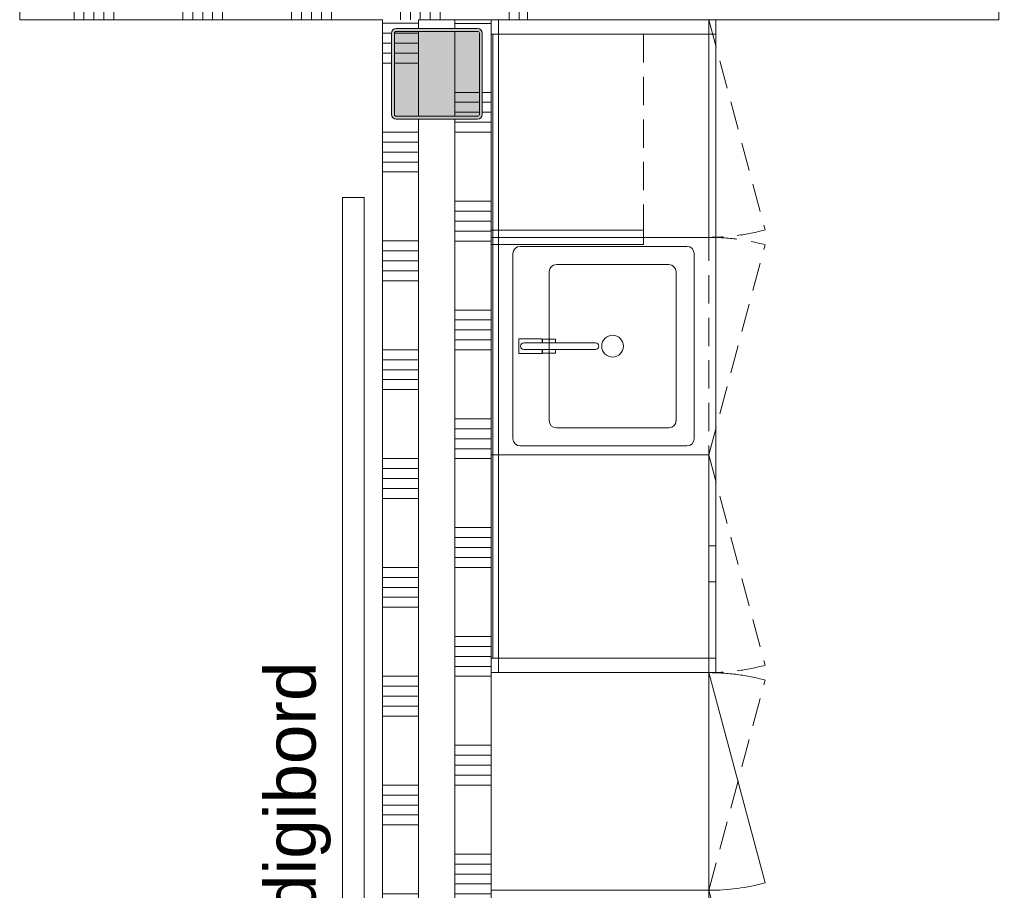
# Model space of a CAD drawing. Header units: millimetres. Extents: x -409 to 257590, y -7854 to 67330.
# Tile 8 of 205: x 15750 to 18465, y 19210 to 21610. Entities that reach past the tile are written whole.
import ezdxf

# ---------------------------------------------------------------- set-up
doc = ezdxf.new("R2010")
doc.units = ezdxf.units.MM
doc.header["$MEASUREMENT"] = 0
doc.linetypes.add('B0702', pattern=[117.37, 78.119999, -39.250001])
for name, color, linetype in [('72 VI kastenwanden', 7, 'Continuous'), ('New_22 NC Binnenwanden', 7, 'Continuous'), ('New_22 NC Binnenwanden Doorsnede-arcering', 7, 'Continuous'), ('New_72 Vaste Inrichting', 7, 'Continuous'), ('New_72 VI kastenwanden', 7, 'Continuous'), ('New_info tekst digiborden', 7, 'Continuous'), ('New_Z Ruimtefuncties Zone omranding', 7, 'Continuous'), ('S-COLS-____-OTLN.RVT S', 7, 'Continuous'), ('S-COLS-____-OTLN.RVT S 2D arcering', 7, 'Continuous')]:
    doc.layers.add(name, color=color, linetype=linetype)
doc.styles.add('GENERATED_STYLE_1', font='txt')

# ---------------------------------------------------------------- blocks, each defined once
blk = doc.blocks.new('*X174')
at = {"layer": 'New_22 NC Binnenwanden Doorsnede-arcering', "color": 254, "linetype": 'Continuous', "lineweight": 0, "true_color": 0xe9ebeb}
for p, q in [((15850, 23100.1), (15750, 23100.1)), ((15850, 23072.7), (15750, 23072.7)), ((15850, 23045.3), (15750, 23045.3)), ((15850, 23017.8), (15750, 23017.8)), ((15850, 22990.4), (15750, 22990.4)), ((15850, 22800.1), (15750, 22800.1)), ((15850, 22772.7), (15750, 22772.7)), ((15850, 22745.3), (15750, 22745.3)), ((15850, 22717.8), (15750, 22717.8)), ((15850, 22690.4), (15750, 22690.4)), ((15850, 22500.1), (15750, 22500.1)), ((15850, 22472.7), (15750, 22472.7)), ((15850, 22445.3), (15750, 22445.3)), ((15850, 22417.8), (15750, 22417.8)), ((15850, 22390.4), (15750, 22390.4)), ((15850, 22200.1), (15750, 22200.1)), ((15850, 22172.7), (15750, 22172.7)), ((15850, 22145.3), (15750, 22145.3)), ((15850, 22117.8), (15750, 22117.8)), ((15850, 22090.4), (15750, 22090.4)), ((15850, 21900.1), (15750, 21900.1)), ((15850, 21872.7), (15750, 21872.7)), ((15850, 21845.3), (15750, 21845.3)), ((15850, 21817.8), (15750, 21817.8)), ((15850, 21790.4), (15750, 21790.4))]:
    blk.add_line(p, q, dxfattribs=at)
blk = doc.blocks.new('Wall_27_2', base_point=(15750, 21610))
at = {"layer": 'New_22 NC Binnenwanden', "color": 8, "linetype": 'Continuous', "lineweight": 0, "true_color": 0x778488, "flags": 128}
for points in [[(15750, 23180), (15850, 23180)], [(15750, 23180), (15750, 21610)], [(15850, 21710), (15850, 23180)], [(15750, 21610), (15850, 21610)]]:
    blk.add_lwpolyline(points, dxfattribs=at)
at = {"layer": 'New_22 NC Binnenwanden', "color": 8, "lineweight": 0, "true_color": 0x778488}
blk.add_blockref('*X174', (0, 0), dxfattribs=at)
blk = doc.blocks.new('*X178')
at = {"layer": 'New_22 NC Binnenwanden Doorsnede-arcering', "color": 254, "linetype": 'Continuous', "lineweight": 0, "true_color": 0xe9ebeb}
for p, q in [((15899.8, 21710), (15899.8, 21610)), ((15927.3, 21710), (15927.3, 21610)), ((15954.7, 21710), (15954.7, 21610)), ((15982.1, 21710), (15982.1, 21610)), ((16009.6, 21710), (16009.6, 21610)), ((16199.8, 21710), (16199.8, 21610)), ((16227.3, 21710), (16227.3, 21610)), ((16254.7, 21710), (16254.7, 21610)), ((16282.1, 21710), (16282.1, 21610)), ((16309.6, 21710), (16309.6, 21610)), ((16499.8, 21710), (16499.8, 21610)), ((16527.3, 21710), (16527.3, 21610)), ((16554.7, 21710), (16554.7, 21610)), ((16582.1, 21710), (16582.1, 21610)), ((16609.6, 21710), (16609.6, 21610)), ((16799.8, 21710), (16799.8, 21610)), ((16827.3, 21710), (16827.3, 21610)), ((16854.7, 21710), (16854.7, 21610)), ((16882.1, 21710), (16882.1, 21610)), ((16909.6, 21710), (16909.6, 21610)), ((17099.8, 21710), (17099.8, 21610)), ((17127.3, 21710), (17127.3, 21610))]:
    blk.add_line(p, q, dxfattribs=at)
blk = doc.blocks.new('Wall_28_2', base_point=(17150, 21610))
at = {"layer": 'New_22 NC Binnenwanden', "color": 8, "linetype": 'Continuous', "lineweight": 0, "true_color": 0x778488, "flags": 128}
for points in [[(17050, 21710), (15850, 21710)], [(17150, 21610), (17150, 21710)], [(15850, 21610), (16750, 21610)], [(16850, 21610), (17150, 21610)]]:
    blk.add_lwpolyline(points, dxfattribs=at)
at = {"layer": 'New_22 NC Binnenwanden', "color": 8, "lineweight": 0, "true_color": 0x778488}
blk.add_blockref('*X178', (0, 0), dxfattribs=at)
blk = doc.blocks.new('Kast basis 1D 22_2')
at = {"layer": 'New_72 VI kastenwanden', "color": 1, "linetype": 'Continuous', "lineweight": 0}
for p, q in [((0, 600), (600, 600)), ((0, 0), (0, 600)), ((600, 0), (600, 600)), ((0, 0), (600, 0))]:
    blk.add_line(p, q, dxfattribs=at)
blk = doc.blocks.new('Wall_262_2', base_point=(17050, 21010))
at = {"layer": 'New_72 VI kastenwanden', "color": 1, "linetype": 'Continuous', "lineweight": 0, "flags": 128}
for points in [[(17470, 21030), (17050, 21030)], [(17050, 21030), (17050, 20990)], [(17470, 20990), (17470, 21030)], [(17050, 20990), (17470, 20990)]]:
    blk.add_lwpolyline(points, dxfattribs=at)
blk = doc.blocks.new('*X1163')
at = {"layer": 'New_22 NC Binnenwanden Doorsnede-arcering', "color": 254, "linetype": 'Continuous', "lineweight": 0, "true_color": 0xe9ebeb}
for p, q in [((16950, 21599.9), (17050, 21599.9)), ((17025, 21409.7), (17050, 21409.7)), ((17025, 21382.2), (17050, 21382.2)), ((17025, 21354.8), (17050, 21354.8)), ((16950, 21327.4), (17050, 21327.4)), ((16950, 21299.9), (17050, 21299.9)), ((16950, 21109.7), (17050, 21109.7)), ((16950, 21082.2), (17050, 21082.2)), ((16950, 21054.8), (17050, 21054.8)), ((16950, 21027.4), (17050, 21027.4)), ((16950, 20999.9), (17050, 20999.9)), ((16950, 20809.7), (17050, 20809.7)), ((16950, 20782.2), (17050, 20782.2)), ((16950, 20754.8), (17050, 20754.8)), ((16950, 20727.4), (17050, 20727.4)), ((16950, 20699.9), (17050, 20699.9)), ((16950, 20509.7), (17050, 20509.7)), ((16950, 20482.2), (17050, 20482.2)), ((16950, 20454.8), (17050, 20454.8)), ((16950, 20427.4), (17050, 20427.4)), ((16950, 20399.9), (17050, 20399.9)), ((16950, 20209.7), (17050, 20209.7)), ((16950, 20182.2), (17050, 20182.2)), ((16950, 20154.8), (17050, 20154.8)), ((16950, 20127.4), (17050, 20127.4)), ((16950, 20099.9), (17050, 20099.9)), ((16950, 19909.7), (17050, 19909.7)), ((16950, 19882.2), (17050, 19882.2)), ((16950, 19854.8), (17050, 19854.8)), ((16950, 19827.4), (17050, 19827.4)), ((16950, 19799.9), (17050, 19799.9)), ((16950, 19609.7), (17050, 19609.7)), ((16950, 19582.2), (17050, 19582.2)), ((16950, 19554.8), (17050, 19554.8)), ((16950, 19527.4), (17050, 19527.4)), ((16950, 19499.9), (17050, 19499.9)), ((16950, 19309.7), (17050, 19309.7)), ((16950, 19282.2), (17050, 19282.2)), ((16950, 19254.8), (17050, 19254.8)), ((16950, 19227.4), (17050, 19227.4)), ((16950, 19199.9), (17050, 19199.9)), ((16950, 19009.7), (17050, 19009.7)), ((16950, 18982.2), (17050, 18982.2)), ((16950, 18954.8), (17050, 18954.8)), ((16950, 18927.4), (17050, 18927.4)), ((16950, 18899.9), (17050, 18899.9)), ((16950, 18709.7), (17050, 18709.7)), ((16950, 18682.2), (17050, 18682.2)), ((16950, 18654.8), (17050, 18654.8)), ((16950, 18627.4), (17050, 18627.4)), ((16950, 18599.9), (17050, 18599.9)), ((16950, 18409.7), (17050, 18409.7)), ((16950, 18382.2), (17050, 18382.2)), ((16950, 18354.8), (17050, 18354.8)), ((16950, 18327.4), (17050, 18327.4)), ((16950, 18299.9), (17050, 18299.9)), ((16950, 18109.7), (17050, 18109.7)), ((16950, 18082.2), (17050, 18082.2)), ((16950, 18054.8), (17050, 18054.8)), ((16950, 18027.4), (17050, 18027.4)), ((16950, 17999.9), (17050, 17999.9)), ((16950, 17809.7), (17050, 17809.7)), ((16950, 17782.2), (17050, 17782.2)), ((16950, 17754.8), (17050, 17754.8)), ((16950, 17727.4), (17050, 17727.4)), ((16950, 17699.9), (17050, 17699.9)), ((16950, 17509.7), (17050, 17509.7)), ((16950, 17482.2), (17050, 17482.2)), ((16950, 17454.8), (17050, 17454.8)), ((16950, 17427.4), (17050, 17427.4)), ((16950, 17399.9), (17050, 17399.9)), ((17025, 17209.7), (17050, 17209.7)), ((17025, 17182.2), (17050, 17182.2)), ((17025, 17154.8), (17050, 17154.8)), ((17025, 17127.4), (17050, 17127.4)), ((17024.6, 17099.9), (17050, 17099.9))]:
    blk.add_line(p, q, dxfattribs=at)
blk = doc.blocks.new('*X1164')
at = {"layer": 'New_22 NC Binnenwanden Doorsnede-arcering', "color": 254, "linetype": 'Continuous', "lineweight": 0, "true_color": 0xe9ebeb}
for p, q in [((16950, 17209.7), (17017, 17209.7)), ((16950, 17182.2), (17017, 17182.2)), ((16950, 17154.8), (17017, 17154.8)), ((16950, 17127.4), (17017, 17127.4)), ((16950, 17099.9), (17016.6, 17099.9))]:
    blk.add_line(p, q, dxfattribs=at)
blk = doc.blocks.new('*X1165')
at = {"layer": 'New_22 NC Binnenwanden Doorsnede-arcering', "color": 254, "linetype": 'Continuous', "lineweight": 0, "true_color": 0xe9ebeb}
for p, q in [((16950, 21409.7), (17017, 21409.7)), ((16950, 21382.2), (17017, 21382.2)), ((16950, 21354.8), (17017, 21354.8))]:
    blk.add_line(p, q, dxfattribs=at)
blk = doc.blocks.new('Wall_263_2', base_point=(17050, 17060))
at = {"layer": 'New_22 NC Binnenwanden', "color": 8, "linetype": 'Continuous', "lineweight": 0, "true_color": 0x778488, "flags": 128}
for points in [[(17050, 21610), (16950, 21610)], [(16950, 21610), (16950, 21585)], [(17050, 17060), (17050, 21610)], [(16950, 21577), (16950, 21343)], [(16950, 21335), (16950, 17335)], [(16950, 17327), (16950, 17093)], [(16950, 17085), (16950, 17060)], [(17050, 17060), (16950, 17060)]]:
    blk.add_lwpolyline(points, dxfattribs=at)
at = {"layer": 'New_22 NC Binnenwanden', "color": 8, "lineweight": 0, "true_color": 0x778488}
for name in ['*X1163', '*X1165', '*X1164']:
    blk.add_blockref(name, (0, 0), dxfattribs=at)
blk = doc.blocks.new('*X1171')
at = {"layer": 'New_22 NC Binnenwanden Doorsnede-arcering', "color": 254, "linetype": 'Continuous', "lineweight": 0, "true_color": 0xe9ebeb}
for p, q in [((16762, 21600), (16750, 21600)), ((16850, 21600), (16762, 21600)), ((16762, 21572.6), (16750, 21572.6)), ((16776.5, 21572.6), (16762, 21572.6)), ((16762, 21545.1), (16750, 21545.1)), ((16775, 21545.1), (16762, 21545.1)), ((16762, 21517.7), (16750, 21517.7)), ((16775, 21517.7), (16762, 21517.7)), ((16762, 21490.3), (16750, 21490.3)), ((16775, 21490.3), (16762, 21490.3)), ((16762, 21300), (16750, 21300)), ((16850, 21300), (16762, 21300)), ((16762, 21272.6), (16750, 21272.6)), ((16850, 21272.6), (16762, 21272.6)), ((16762, 21245.1), (16750, 21245.1)), ((16850, 21245.1), (16762, 21245.1)), ((16762, 21217.7), (16750, 21217.7)), ((16850, 21217.7), (16762, 21217.7)), ((16762, 21190.3), (16750, 21190.3)), ((16850, 21190.3), (16762, 21190.3)), ((16762, 21000), (16750, 21000)), ((16850, 21000), (16762, 21000)), ((16762, 20972.6), (16750, 20972.6)), ((16850, 20972.6), (16762, 20972.6)), ((16762, 20945.1), (16750, 20945.1)), ((16850, 20945.1), (16762, 20945.1)), ((16762, 20917.7), (16750, 20917.7)), ((16850, 20917.7), (16762, 20917.7)), ((16762, 20890.3), (16750, 20890.3)), ((16850, 20890.3), (16762, 20890.3)), ((16762, 20700), (16750, 20700)), ((16850, 20700), (16762, 20700)), ((16762, 20672.6), (16750, 20672.6)), ((16850, 20672.6), (16762, 20672.6)), ((16762, 20645.1), (16750, 20645.1)), ((16850, 20645.1), (16762, 20645.1)), ((16762, 20617.7), (16750, 20617.7)), ((16850, 20617.7), (16762, 20617.7)), ((16762, 20590.3), (16750, 20590.3)), ((16850, 20590.3), (16762, 20590.3)), ((16762, 20400), (16750, 20400)), ((16850, 20400), (16762, 20400)), ((16762, 20372.6), (16750, 20372.6)), ((16850, 20372.6), (16762, 20372.6)), ((16762, 20345.1), (16750, 20345.1)), ((16850, 20345.1), (16762, 20345.1)), ((16762, 20317.7), (16750, 20317.7)), ((16850, 20317.7), (16762, 20317.7)), ((16762, 20290.3), (16750, 20290.3)), ((16850, 20290.3), (16762, 20290.3)), ((16762, 20100), (16750, 20100)), ((16850, 20100), (16762, 20100)), ((16762, 20072.6), (16750, 20072.6)), ((16850, 20072.6), (16762, 20072.6)), ((16762, 20045.1), (16750, 20045.1)), ((16850, 20045.1), (16762, 20045.1)), ((16762, 20017.7), (16750, 20017.7)), ((16850, 20017.7), (16762, 20017.7)), ((16762, 19990.3), (16750, 19990.3)), ((16850, 19990.3), (16762, 19990.3)), ((16762, 19800), (16750, 19800)), ((16850, 19800), (16762, 19800)), ((16762, 19772.6), (16750, 19772.6)), ((16850, 19772.6), (16762, 19772.6)), ((16762, 19745.1), (16750, 19745.1)), ((16850, 19745.1), (16762, 19745.1)), ((16762, 19717.7), (16750, 19717.7)), ((16850, 19717.7), (16762, 19717.7)), ((16762, 19690.3), (16750, 19690.3)), ((16850, 19690.3), (16762, 19690.3)), ((16762, 19500), (16750, 19500)), ((16850, 19500), (16762, 19500)), ((16762, 19472.6), (16750, 19472.6)), ((16850, 19472.6), (16762, 19472.6)), ((16762, 19445.1), (16750, 19445.1)), ((16850, 19445.1), (16762, 19445.1)), ((16762, 19417.7), (16750, 19417.7)), ((16850, 19417.7), (16762, 19417.7)), ((16762, 19390.3), (16750, 19390.3)), ((16850, 19390.3), (16762, 19390.3)), ((16762, 19200), (16750, 19200)), ((16850, 19200), (16762, 19200)), ((16762, 19172.6), (16750, 19172.6)), ((16850, 19172.6), (16762, 19172.6)), ((16762, 19145.1), (16750, 19145.1)), ((16850, 19145.1), (16762, 19145.1)), ((16762, 19117.7), (16750, 19117.7)), ((16850, 19117.7), (16762, 19117.7)), ((16762, 19090.3), (16750, 19090.3)), ((16850, 19090.3), (16762, 19090.3)), ((16762, 18900), (16750, 18900)), ((16850, 18900), (16762, 18900)), ((16762, 18872.6), (16750, 18872.6)), ((16850, 18872.6), (16762, 18872.6)), ((16762, 18845.1), (16750, 18845.1)), ((16850, 18845.1), (16762, 18845.1)), ((16762, 18817.7), (16750, 18817.7)), ((16850, 18817.7), (16762, 18817.7)), ((16762, 18790.3), (16750, 18790.3)), ((16850, 18790.3), (16762, 18790.3)), ((16762, 18600), (16750, 18600)), ((16850, 18600), (16762, 18600)), ((16762, 18572.6), (16750, 18572.6)), ((16850, 18572.6), (16762, 18572.6)), ((16762, 18545.1), (16750, 18545.1)), ((16850, 18545.1), (16762, 18545.1)), ((16762, 18517.7), (16750, 18517.7)), ((16850, 18517.7), (16762, 18517.7)), ((16762, 18490.3), (16750, 18490.3)), ((16850, 18490.3), (16762, 18490.3)), ((16762, 18300), (16750, 18300)), ((16850, 18300), (16762, 18300)), ((16762, 18272.6), (16750, 18272.6)), ((16850, 18272.6), (16762, 18272.6)), ((16762, 18245.1), (16750, 18245.1)), ((16850, 18245.1), (16762, 18245.1)), ((16762, 18217.7), (16750, 18217.7)), ((16850, 18217.7), (16762, 18217.7)), ((16762, 18190.3), (16750, 18190.3)), ((16850, 18190.3), (16762, 18190.3)), ((16762, 18000), (16750, 18000)), ((16850, 18000), (16762, 18000)), ((16762, 17972.6), (16750, 17972.6)), ((16850, 17972.6), (16762, 17972.6)), ((16762, 17945.1), (16750, 17945.1)), ((16850, 17945.1), (16762, 17945.1)), ((16762, 17917.7), (16750, 17917.7)), ((16850, 17917.7), (16762, 17917.7)), ((16762, 17890.3), (16750, 17890.3)), ((16850, 17890.3), (16762, 17890.3)), ((16762, 17700), (16750, 17700)), ((16850, 17700), (16762, 17700)), ((16762, 17672.6), (16750, 17672.6)), ((16850, 17672.6), (16762, 17672.6)), ((16762, 17645.1), (16750, 17645.1)), ((16850, 17645.1), (16762, 17645.1)), ((16762, 17617.7), (16750, 17617.7)), ((16850, 17617.7), (16762, 17617.7)), ((16762, 17590.3), (16750, 17590.3)), ((16850, 17590.3), (16762, 17590.3)), ((16762, 17400), (16750, 17400)), ((16850, 17400), (16762, 17400)), ((16762, 17372.6), (16750, 17372.6)), ((16850, 17372.6), (16762, 17372.6)), ((16762, 17345.1), (16750, 17345.1)), ((16850, 17345.1), (16762, 17345.1)), ((16762, 17317.7), (16750, 17317.7)), ((16775, 17317.7), (16762, 17317.7)), ((16762, 17290.3), (16750, 17290.3)), ((16775, 17290.3), (16762, 17290.3)), ((16762, 17100), (16750, 17100)), ((16775.4, 17100), (16762, 17100)), ((16762, 17072.6), (16750, 17072.6)), ((16850, 17072.6), (16762, 17072.6))]:
    blk.add_line(p, q, dxfattribs=at)
blk = doc.blocks.new('*X1172')
at = {"layer": 'New_22 NC Binnenwanden Doorsnede-arcering', "color": 254, "linetype": 'Continuous', "lineweight": 0, "true_color": 0xe9ebeb}
for p, q in [((16850, 17317.7), (16783, 17317.7)), ((16850, 17290.3), (16783, 17290.3)), ((16850, 17100), (16783.4, 17100))]:
    blk.add_line(p, q, dxfattribs=at)
blk = doc.blocks.new('*X1173')
at = {"layer": 'New_22 NC Binnenwanden Doorsnede-arcering', "color": 254, "linetype": 'Continuous', "lineweight": 0, "true_color": 0xe9ebeb}
for p, q in [((16850, 21572.6), (16784.5, 21572.6)), ((16850, 21545.1), (16783, 21545.1)), ((16850, 21517.7), (16783, 21517.7)), ((16850, 21490.3), (16783, 21490.3))]:
    blk.add_line(p, q, dxfattribs=at)
blk = doc.blocks.new('Wall_265_2', base_point=(16750, 17060))
at = {"layer": 'New_22 NC Binnenwanden', "color": 8, "linetype": 'Continuous', "lineweight": 0, "true_color": 0x778488, "flags": 128}
for points in [[(16750, 21610), (16750, 17060)], [(16850, 21585), (16850, 21610)], [(16850, 21343), (16850, 21577)], [(16850, 17335), (16850, 21335)], [(16850, 17093), (16850, 17327)], [(16850, 17060), (16850, 17085)], [(16750, 17060), (16850, 17060)]]:
    blk.add_lwpolyline(points, dxfattribs=at)
at = {"layer": 'New_22 NC Binnenwanden', "color": 8, "lineweight": 0, "true_color": 0x778488}
for name in ['*X1171', '*X1173', '*X1172']:
    blk.add_blockref(name, (0, 0), dxfattribs=at)
blk = doc.blocks.new('Kast wand 2D 22')
at = {"layer": 'New_72 VI kastenwanden', "color": 1, "linetype": 'B0702', "lineweight": 0}
for p, q in [((1200, 600), (0, 600)), ((0, 600), (0, 0)), ((1200, 0), (1200, 600)), ((0, 0), (1200, 0)), ((0, 0), (579.6, -155.3)), ((1200, 0), (620.4, -155.3))]:
    blk.add_line(p, q, dxfattribs=at)
for centre, start, end in [((0, 0), 345, 0), ((1200, 0), 180, 195)]:
    blk.add_arc(centre, 600, start, end, dxfattribs=at)
blk = doc.blocks.new('#72 ladekast 4L')
at = {"layer": 'New_72 VI kastenwanden', "color": 9, "linetype": 'Continuous', "lineweight": 0}
for p, q in [((20, 620), (0, 620)), ((0, 620), (0, 40)), ((580, 620), (20, 620)), ((600, 620), (580, 620)), ((600, 40), (600, 620)), ((0, 40), (0, 20)), ((600, 20), (600, 40)), ((0, 20), (600, 20)), ((350, 20), (250, 20)), ((250, 20), (250, 0)), ((250, 0), (350, 0)), ((350, 0), (350, 20))]:
    blk.add_line(p, q, dxfattribs=at)
blk = doc.blocks.new('Kast wand 1D 22')
at = {"layer": 'New_72 VI kastenwanden', "color": 1, "linetype": 'B0702', "lineweight": 0}
for p, q in [((600, 600), (0, 600)), ((0, 600), (0, 0)), ((600, 0), (600, 600)), ((0, 0), (600, 0))]:
    blk.add_line(p, q, dxfattribs=at)
blk = doc.blocks.new('Kast hoog 1D 22')
at = {"layer": 'New_72 VI kastenwanden', "color": 1, "linetype": 'Continuous', "lineweight": 0}
for p, q in [((600, 600), (0, 600)), ((0, 600), (0, 0)), ((600, 0), (600, 600)), ((0, 0), (600, 0)), ((0, 0), (579.6, -155.3))]:
    blk.add_line(p, q, dxfattribs=at)
blk.add_arc((0, 0), 600, 345, 0, dxfattribs=at)
blk = doc.blocks.new('Kast wand 1D 22_2')
at = {"layer": 'New_72 VI kastenwanden', "color": 1, "linetype": 'B0702', "lineweight": 0}
for p, q in [((600, 600), (0, 600)), ((0, 600), (0, 0)), ((600, 0), (600, 600)), ((0, 0), (600, 0)), ((0, 0), (579.6, -155.3))]:
    blk.add_line(p, q, dxfattribs=at)
blk.add_arc((0, 0), 600, 345, 0, dxfattribs=at)
blk = doc.blocks.new('Notitiebord 22 KM')
at = {"layer": 'New_72 Vaste Inrichting', "color": 253, "linetype": 'Continuous', "lineweight": 0, "true_color": 0x99a3a6}
for p, q in [((2000, 60), (0, 60)), ((0, 60), (0, 0)), ((2000, 0), (2000, 60)), ((0, 0), (2000, 0))]:
    blk.add_line(p, q, dxfattribs=at)
blk = doc.blocks.new('Kast basis 1D 22_7')
at = {"layer": 'New_72 VI kastenwanden', "color": 1, "linetype": 'Continuous', "lineweight": 0}
for p, q in [((0, 600), (1800, 600)), ((0, 0), (0, 600)), ((1800, 0), (1800, 600)), ((1155, 560), (645, 560)), ((920, 544), (880, 544)), ((880, 544), (880, 479)), ((920, 479), (920, 544)), ((625, 540), (625, 80)), ((891, 530), (891, 332.1)), ((891, 479), (891, 530)), ((909, 332.2), (909, 530)), ((909, 530), (909, 479)), ((1175, 80), (1175, 540)), ((880, 479), (891, 479)), ((891, 478), (880.3, 478)), ((880.3, 478), (880.3, 443)), ((891, 443), (891, 478)), ((909, 479), (920, 479)), ((919.7, 478), (909, 478)), ((909, 478), (909, 443)), ((919.7, 443), (919.7, 478)), ((675, 440), (675, 130)), ((1105, 460), (695, 460)), ((880.3, 443), (891, 443)), ((909, 443), (919.7, 443)), ((1125, 130), (1125, 440)), ((695, 110), (1105, 110)), ((645, 60), (1155, 60)), ((0, 0), (1800, 0))]:
    blk.add_line(p, q, dxfattribs=at)
blk.add_circle((900, 285), 30, dxfattribs=at)
for centre, radius, start, end in [((645, 540), 20, 90, 180), ((1155, 540), 20, 0, 90), ((900, 530), 9, 0, 180), ((900, 530), 9, 0, 180), ((695, 440), 20, 90, 180), ((1105, 440), 20, 0, 90), ((900, 332.1), 9, 180.1472, 0.1472), ((695, 130), 20, 180, 270), ((1105, 130), 20, 270, 0), ((645, 80), 20, 180, 270), ((1155, 80), 20, 270, 0)]:
    blk.add_arc(centre, radius, start, end, dxfattribs=at)
blk.add_point((695, 110), dxfattribs=at)
blk = doc.blocks.new('Column 346[29]_2', base_point=(0.5, 3))
at = {"layer": 'S-COLS-____-OTLN.RVT S 2D arcering', "linetype": 'Continuous', "lineweight": 0, "true_color": 0x778488}
h = blk.add_hatch(color=8, dxfattribs=at)
h.paths.add_polyline_path([(16775.5, 21348.7), (16776.5, 21343.8), (16779.3, 21339.5), (16783.5, 21336.7), (16788.5, 21335.7), (17012.5, 21335.7), (17017.5, 21336.7), (17021.7, 21339.5), (17024.5, 21343.8), (17025.5, 21348.7), (17025.5, 21572.7), (17024.5, 21577.7), (17021.7, 21581.9), (17017.5, 21584.8), (17012.5, 21585.7), (16788.5, 21585.7), (16783.5, 21584.8), (16779.3, 21581.9), (16776.5, 21577.7), (16775.5, 21572.7)])
h.paths.add_polyline_path([(17012.5, 21343.7), (16788.5, 21343.7), (16786.6, 21344.1), (16785, 21345.2), (16783.9, 21346.8), (16783.5, 21348.7), (16783.5, 21572.7), (16783.9, 21574.7), (16785, 21576.3), (16786.6, 21577.4), (16788.5, 21577.7), (17012.5, 21577.7), (17014.4, 21577.4), (17016.1, 21576.3), (17017.1, 21574.7), (17017.5, 21572.7), (17017.5, 21348.7), (17017.1, 21346.8), (17016.1, 21345.2), (17014.4, 21344.1)], flags=0)
blk.add_hatch(color=8, dxfattribs=at).paths.add_polyline_path([(17012.5, 21577.7), (16788.5, 21577.7), (16786.6, 21577.4), (16785, 21576.3), (16783.9, 21574.7), (16783.5, 21572.7), (16783.5, 21348.7), (16783.9, 21346.8), (16785, 21345.2), (16786.6, 21344.1), (16788.5, 21343.7), (17012.5, 21343.7), (17014.4, 21344.1), (17016.1, 21345.2), (17017.1, 21346.8), (17017.5, 21348.7), (17017.5, 21572.7), (17017.1, 21574.7), (17016.1, 21576.3), (17014.4, 21577.4)])
at = {"layer": 'S-COLS-____-OTLN.RVT S', "color": 1, "linetype": 'Continuous', "lineweight": 0}
for p, q in [((16783.5, 21584.8), (16779.3, 21581.9)), ((16788.5, 21585.7), (16783.5, 21584.8)), ((17012.5, 21585.7), (16788.5, 21585.7)), ((17017.5, 21584.8), (17012.5, 21585.7)), ((17021.7, 21581.9), (17017.5, 21584.8)), ((16776.5, 21577.7), (16775.5, 21572.7)), ((16775.5, 21572.7), (16775.5, 21348.7)), ((16779.3, 21581.9), (16776.5, 21577.7)), ((16783.5, 21572.7), (16783.9, 21574.7)), ((16783.5, 21348.7), (16783.5, 21572.7)), ((16783.9, 21574.7), (16785, 21576.3)), ((16785, 21576.3), (16786.6, 21577.4)), ((16786.6, 21577.4), (16788.5, 21577.7)), ((16788.5, 21577.7), (17012.5, 21577.7)), ((17012.5, 21577.7), (17014.4, 21577.4)), ((17014.4, 21577.4), (17016.1, 21576.3)), ((17016.1, 21576.3), (17017.1, 21574.7)), ((17017.1, 21574.7), (17017.5, 21572.7)), ((17017.5, 21572.7), (17017.5, 21348.7)), ((17024.5, 21577.7), (17021.7, 21581.9)), ((17025.5, 21572.7), (17024.5, 21577.7)), ((17025.5, 21348.7), (17025.5, 21572.7)), ((16775.5, 21348.7), (16776.5, 21343.8)), ((16776.5, 21343.8), (16779.3, 21339.5)), ((16783.9, 21346.8), (16783.5, 21348.7)), ((16785, 21345.2), (16783.9, 21346.8)), ((16786.6, 21344.1), (16785, 21345.2)), ((16788.5, 21343.7), (16786.6, 21344.1)), ((17012.5, 21343.7), (16788.5, 21343.7)), ((17014.4, 21344.1), (17012.5, 21343.7)), ((17016.1, 21345.2), (17014.4, 21344.1)), ((17017.1, 21346.8), (17016.1, 21345.2)), ((17017.5, 21348.7), (17017.1, 21346.8)), ((17021.7, 21339.5), (17024.5, 21343.8)), ((17024.5, 21343.8), (17025.5, 21348.7)), ((16779.3, 21339.5), (16783.5, 21336.7)), ((16783.5, 21336.7), (16788.5, 21335.7)), ((16788.5, 21335.7), (17012.5, 21335.7)), ((17012.5, 21335.7), (17017.5, 21336.7)), ((17017.5, 21336.7), (17021.7, 21339.5))]:
    blk.add_line(p, q, dxfattribs=at)
blk = doc.blocks.new('#72 pantryvak BSO')
at = {"layer": '72 VI kastenwanden', "color": 1, "linetype": 'Continuous', "lineweight": 0}
for p, q in [((1800, 620), (0, 620)), ((0, 620), (0, 0)), ((40, 620), (0, 620)), ((0, 620), (0, 0)), ((1760, 620), (40, 620)), ((40, 620), (40, 0)), ((40, 0), (40, 620)), ((1760, 620), (40, 620)), ((40, 620), (40, 615)), ((40, 615), (1760, 615)), ((1760, 0), (1760, 620)), ((1760, 615), (1760, 620)), ((1760, 620), (1760, 0)), ((1800, 620), (1760, 620)), ((1800, 0), (1800, 620)), ((1800, 0), (1800, 620)), ((0, 0), (1800, 0)), ((0, 0), (40, 0)), ((40, 0), (1760, 0)), ((1760, 0), (1800, 0))]:
    blk.add_line(p, q, dxfattribs=at)
blk = doc.blocks.new('Slab_39_2', base_point=(17470, 21570))
at = {"layer": 'New_72 VI kastenwanden', "color": 1, "linetype": 'B0702', "lineweight": 0, "flags": 128}
blk.add_lwpolyline([(17470, 21570), (17470, 20990), (17050, 20990), (17050, 21570)], close=True, dxfattribs=at)

msp = doc.modelspace()

# ---------------------------------------------------------------- linework, layer by layer
at = {"layer": 'New_Z Ruimtefuncties Zone omranding', "color": 231, "linetype": 'Continuous', "lineweight": 0, "true_color": 0xf9acba, "flags": 128}
for points in [[(17050, 21610), (17050, 17060), (17750, 17060), (25325, 17060), (25600.1, 17060), (25600.1, 21335), (25600.1, 24214.9), (18450.1, 24215), (18450.1, 21610)], [(15750, 23180), (8850, 23180.1), (8850, 17060), (16750, 17060), (16750, 21610), (15750, 21610)]]:
    msp.add_lwpolyline(points, close=True, dxfattribs=at)

# ---------------------------------------------------------------- block references
at = {"layer": '72 VI kastenwanden', "color": 1, "linetype": 'Continuous', "lineweight": 0, "zscale": 1000, "rotation": 90}
msp.add_blockref('#72 pantryvak BSO', (17670, 19810), dxfattribs=at)
at = {"layer": 'New_22 NC Binnenwanden', "color": 8, "lineweight": 0, "true_color": 0x778488}
for name, p in [('Wall_27_2', (15750, 21610)), ('Wall_28_2', (17150, 21610)), ('Wall_265_2', (16750, 17060)), ('Wall_263_2', (17050, 17060))]:
    msp.add_blockref(name, p, dxfattribs=at)
at = {"layer": 'New_72 Vaste Inrichting', "color": 1, "linetype": 'Continuous', "lineweight": 0, "zscale": 1000, "rotation": 89.99921500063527}
msp.add_blockref('Notitiebord 22 KM', (16700, 19119.8), dxfattribs=at)
at = {"layer": 'New_72 VI kastenwanden', "color": 1, "linetype": 'Continuous', "lineweight": 0, "zscale": 1000, "rotation": 90}
for name, p in [('Kast basis 1D 22_2', (17650, 21010)), ('Kast basis 1D 22_7', (17670, 19810)), ('Kast wand 1D 22_2', (17650, 19210))]:
    msp.add_blockref(name, p, dxfattribs=at)
at = {"layer": 'New_72 VI kastenwanden', "color": 1, "linetype": 'Continuous', "lineweight": 0, "xscale": -1, "zscale": 1000, "rotation": 90}
for name, p in [('Kast wand 2D 22', (17650, 21610)), ('Kast wand 2D 22', (17650, 20410)), ('Kast hoog 1D 22', (17650, 19810)), ('Kast wand 1D 22', (17650, 19210)), ('Kast wand 2D 22', (17650, 19210))]:
    msp.add_blockref(name, p, dxfattribs=at)
at = {"layer": 'New_72 VI kastenwanden', "color": 1, "linetype": 'B0702', "lineweight": 0}
msp.add_blockref('Slab_39_2', (17470, 21570), dxfattribs=at)
at = {"layer": 'New_72 VI kastenwanden', "color": 1, "lineweight": 0}
msp.add_blockref('Wall_262_2', (17050, 21010), dxfattribs=at)
at = {"layer": 'New_72 VI kastenwanden', "color": 253, "linetype": 'Continuous', "lineweight": 0, "true_color": 0x99a3a6, "xscale": -1, "zscale": 1000, "rotation": 90}
msp.add_blockref('#72 ladekast 4L', (17670, 20410), dxfattribs=at)
at = {"layer": 'S-COLS-____-OTLN.RVT S', "color": 1, "linetype": 'Continuous', "lineweight": 0}
msp.add_blockref('Column 346[29]_2', (0.5, 3), dxfattribs=at)

# ---------------------------------------------------------------- texts
at = {"layer": 'New_info tekst digiborden', "color": 2, "linetype": 'Continuous', "lineweight": 0, "insert": (16517.1, 19144.8), "char_height": 140, "attachment_point": 4, "rotation": 90, "style": 'GENERATED_STYLE_1'}
msp.add_mtext('\\A1;{\\pql;\\fArial|b0|i0|c0|p38;digibord}', dxfattribs=at)

doc.saveas('drawing.dxf')
